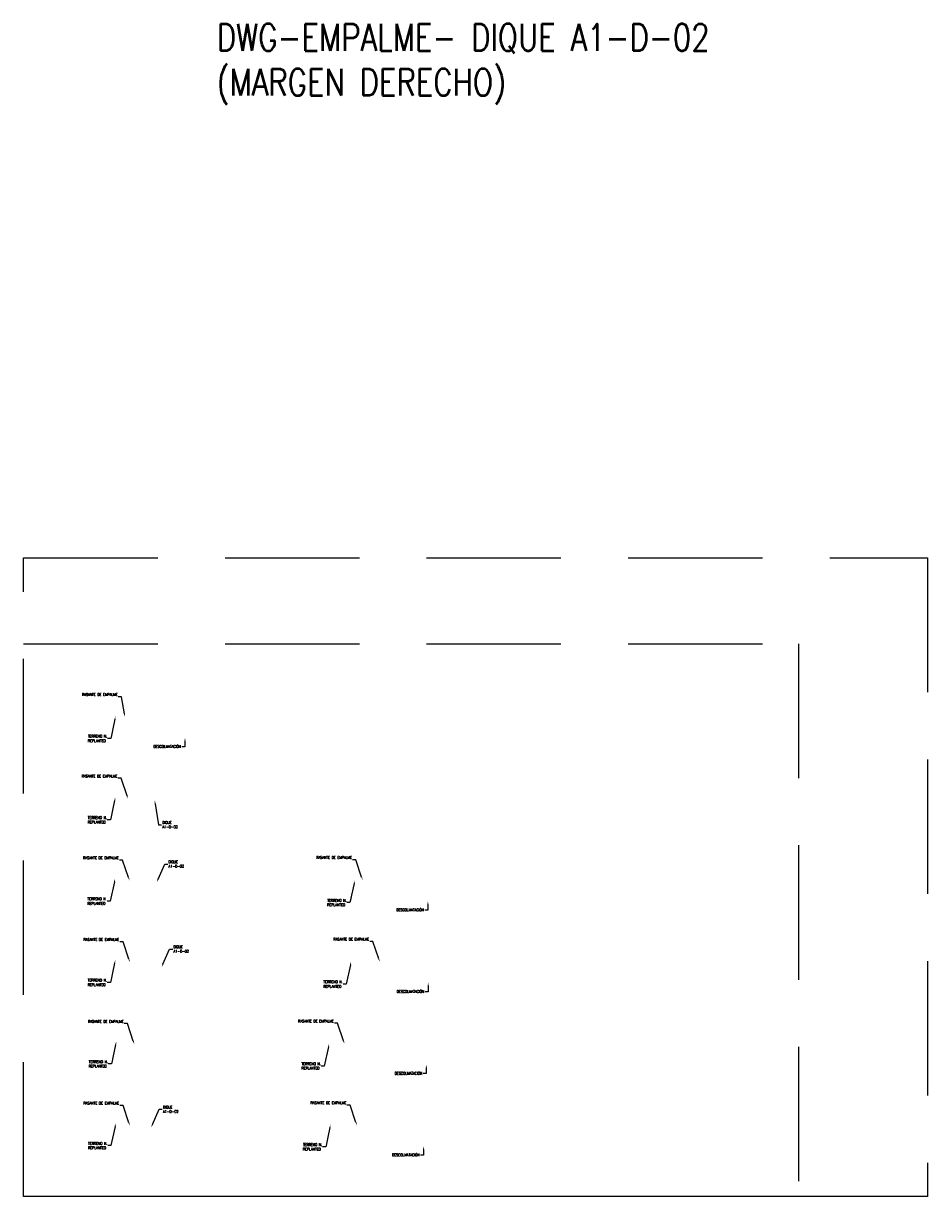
# Model space of a CAD drawing. Header units: metres. Extents: x 768989 to 770741, y 8991369 to 8992399.
# Tile 55 of 55: x 770573 to 770741, y 8991369 to 8991587. Entities that reach past the tile are written whole.
import ezdxf
from ezdxf import colors
from ezdxf.entities.mleader import LeaderData, LeaderLine
from ezdxf.math import Vec2, Vec3

# ---------------------------------------------------------------- set-up
doc = ezdxf.new("R2010")
doc.units = ezdxf.units.M
doc.linetypes.add('DASHED2', pattern=[0.375, 0.25, -0.125])
doc.layers.add('AIR.A3_NOTAS', color=7, linetype='Continuous')
doc.styles.add('AIR-Simplex.(0.80)', font='simplex.shx', dxfattribs={"width": 0.8})

msp = doc.modelspace()

# ---------------------------------------------------------------- linework, layer by layer
at = {"layer": 'Defpoints', "color": 250, "linetype": 'DASHED2', "ltscale": 100}
for points in [[(770572.857, 8991487.778), (770741.057, 8991487.778), (770741.057, 8991368.978), (770572.857, 8991368.978)], [(770572.857, 8991471.814), (770717.057, 8991471.814), (770717.057, 8991368.978), (770572.857, 8991368.978)]]:
    msp.add_lwpolyline(points, close=True, dxfattribs=at)

# ---------------------------------------------------------------- texts
at = {"layer": 'AIR.A3_NOTAS', "insert": (770608.808, 8991587.101), "char_height": 5, "attachment_point": 1, "style": 'AIR-Simplex.(0.80)'}
msp.add_mtext_dynamic_manual_height_columns('DWG-EMPALME- DIQUE A1-D-02 (MARGEN DERECHO)', width=119.18279, gutter_width=6, heights=[0], dxfattribs=at)

# ---------------------------------------------------------------- next in the draw order: leaders
ml = msp.add_multileader_mtext('Standard')
ml.set_content('\\A1;{\\C256;RASANTE DE EMPALME}', color=7, style='AIR-Simplex.(0.80)')
ml.set_leader_properties(color=256, linetype='Continuous', lineweight=-1)
ml.build(insert=Vec2(0, 0))
ml.multileader.update_dxf_attribs({"text_left_attachment_type": 2, "text_right_attachment_type": 2, "dogleg_length": 2.5, "arrow_head_size": 0.6, "scale": 2})
ctx = ml.context
ctx.base_point, ctx.scale, ctx.char_height, ctx.arrow_head_size, ctx.landing_gap_size, ctx.plane_origin = Vec3(770586.492, 8991461.936), 2, 0.5, 0.6, 0.125, Vec3(770569.453, 8991456.158)
ctx.left_attachment, ctx.right_attachment, ctx.text_align_type = 2, 2, 2
notes = []
notes.append((ctx, [(1, (1, 1, 0), (770591.081, 8991461.936), (-1, 0), 0.586, [(0, [(770591.761, 8991458.169)], 0, [])])]))
ctx.mtext.insert, ctx.mtext.width, ctx.mtext.alignment, ctx.mtext.flow_direction = Vec3(770590.37, 8991462.602), 3.75738, 3, 5
ctx.mtext.has_bg_fill, ctx.mtext.bg_color, ctx.mtext.bg_scale_factor, ctx.mtext.bg_transparency, ctx.mtext.use_window_bg_color = 1, -1027028792, 1.5, 0, 1
ml = msp.add_multileader_mtext('Standard')
ml.set_content('\\A1;{\\C256;DESCOLMATACIÓN}', color=7, style='AIR-Simplex.(0.80)')
ml.set_leader_properties(color=256, linetype='Continuous', lineweight=-1)
ml.build(insert=Vec2(0, 0))
ml.multileader.update_dxf_attribs({"text_left_attachment_type": 2, "text_right_attachment_type": 2, "dogleg_length": 2.5, "arrow_head_size": 0.6, "scale": 2})
ctx = ml.context
ctx.base_point, ctx.scale, ctx.char_height, ctx.arrow_head_size, ctx.landing_gap_size, ctx.plane_origin = Vec3(770596.91, 8991452.64), 2, 0.5, 0.6, 0.125, Vec3(770589.941, 8991452.59)
ctx.left_attachment, ctx.right_attachment = 2, 2
notes.append((ctx, [(1, (1, 1, 0), (770602.908, 8991452.64), (-1, 0), 0.586, [(0, [(770602.909, 8991454.324)], 0, [])])]))
ctx.mtext.insert, ctx.mtext.width, ctx.mtext.flow_direction = Vec3(770597.035, 8991452.938), 2.67167, 5
ctx.mtext.has_bg_fill, ctx.mtext.bg_color, ctx.mtext.bg_scale_factor, ctx.mtext.bg_transparency, ctx.mtext.use_window_bg_color = 1, -1027028792, 1.5, 0, 1
ml = msp.add_multileader_mtext('Standard')
ml.set_content('\\A1;{\\C256;RASANTE DE EMPALME}', color=7, style='AIR-Simplex.(0.80)')
ml.set_leader_properties(color=256, linetype='Continuous', lineweight=-1)
ml.build(insert=Vec2(0, 0))
ml.multileader.update_dxf_attribs({"text_left_attachment_type": 2, "text_right_attachment_type": 2, "dogleg_length": 2.5, "arrow_head_size": 0.6, "scale": 2})
ctx = ml.context
ctx.base_point, ctx.scale, ctx.char_height, ctx.arrow_head_size, ctx.landing_gap_size, ctx.plane_origin = Vec3(770586.437, 8991446.774), 2, 0.5, 0.6, 0.125, Vec3(770575.83, 8991444.189)
ctx.left_attachment, ctx.right_attachment, ctx.text_align_type = 2, 2, 2
notes.append((ctx, [(1, (1, 1, 0), (770591.026, 8991446.774), (-1, 0), 0.586, [(0, [(770592.315, 8991442.959)], 0, [])])]))
ctx.mtext.insert, ctx.mtext.width, ctx.mtext.alignment, ctx.mtext.flow_direction = Vec3(770590.315, 8991447.441), 3.75738, 3, 5
ctx.mtext.has_bg_fill, ctx.mtext.bg_color, ctx.mtext.bg_scale_factor, ctx.mtext.bg_transparency, ctx.mtext.use_window_bg_color = 1, -1027028792, 1.5, 0, 1
ml = msp.add_multileader_mtext('Standard')
ml.set_content('\\A1;{\\C256;DIQUE \\P\\pxql;A1-D-02}', color=7, style='AIR-Simplex.(0.80)')
ml.set_leader_properties(color=256, linetype='Continuous', lineweight=-1)
ml.build(insert=Vec2(0, 0))
ml.multileader.update_dxf_attribs({"text_left_attachment_type": 2, "text_right_attachment_type": 2, "dogleg_length": 2.5, "arrow_head_size": 0.6, "scale": 2})
ctx = ml.context
ctx.base_point, ctx.scale, ctx.char_height, ctx.arrow_head_size, ctx.landing_gap_size, ctx.plane_origin = Vec3(770598.558, 8991438.139), 2, 0.5, 0.6, 0.125, Vec3(770590.478, 8991439.084)
ctx.left_attachment, ctx.right_attachment = 2, 2
notes.append((ctx, [(0, (1, 1, 0), (770597.971, 8991438.139), (1, 0), 0.586, [(0, [(770597.295, 8991442.607)], 0, [])])]))
ctx.mtext.insert, ctx.mtext.width, ctx.mtext.flow_direction = Vec3(770598.683, 8991438.806), 2.67167, 5
ctx.mtext.has_bg_fill, ctx.mtext.bg_color, ctx.mtext.bg_scale_factor, ctx.mtext.bg_transparency, ctx.mtext.use_window_bg_color = 1, -1027028792, 1.5, 0, 1
ml = msp.add_multileader_mtext('Standard')
ml.set_content('\\A1;{\\C256;RASANTE DE EMPALME}', color=7, style='AIR-Simplex.(0.80)')
ml.set_leader_properties(color=256, linetype='Continuous', lineweight=-1)
ml.build(insert=Vec2(0, 0))
ml.multileader.update_dxf_attribs({"text_left_attachment_type": 2, "text_right_attachment_type": 2, "dogleg_length": 2.5, "arrow_head_size": 0.6, "scale": 2})
ctx = ml.context
ctx.base_point, ctx.scale, ctx.char_height, ctx.arrow_head_size, ctx.landing_gap_size, ctx.plane_origin = Vec3(770586.723, 8991431.564), 2, 0.5, 0.6, 0.125, Vec3(770576.116, 8991428.979)
ctx.left_attachment, ctx.right_attachment, ctx.text_align_type = 2, 2, 2
notes.append((ctx, [(1, (1, 1, 0), (770591.312, 8991431.564), (-1, 0), 0.586, [(0, [(770592.601, 8991427.749)], 0, [])])]))
ctx.mtext.insert, ctx.mtext.width, ctx.mtext.alignment, ctx.mtext.flow_direction = Vec3(770590.601, 8991432.231), 3.75738, 3, 5
ctx.mtext.has_bg_fill, ctx.mtext.bg_color, ctx.mtext.bg_scale_factor, ctx.mtext.bg_transparency, ctx.mtext.use_window_bg_color = 1, -1027028792, 1.5, 0, 1
ml = msp.add_multileader_mtext('Standard')
ml.set_content('\\A1;{\\C256;RASANTE DE EMPALME}', color=7, style='AIR-Simplex.(0.80)')
ml.set_leader_properties(color=256, linetype='Continuous', lineweight=-1)
ml.build(insert=Vec2(0, 0))
ml.multileader.update_dxf_attribs({"text_left_attachment_type": 2, "text_right_attachment_type": 2, "dogleg_length": 2.5, "arrow_head_size": 0.6, "scale": 2})
ctx = ml.context
ctx.base_point, ctx.scale, ctx.char_height, ctx.arrow_head_size, ctx.landing_gap_size, ctx.plane_origin = Vec3(770630.083, 8991431.63), 2, 0.5, 0.6, 0.125, Vec3(770619.476, 8991429.045)
ctx.left_attachment, ctx.right_attachment, ctx.text_align_type = 2, 2, 2
notes.append((ctx, [(1, (1, 1, 0), (770634.671, 8991431.63), (-1, 0), 0.586, [(0, [(770635.961, 8991427.814)], 0, [])])]))
ctx.mtext.insert, ctx.mtext.width, ctx.mtext.alignment, ctx.mtext.flow_direction = Vec3(770633.96, 8991432.296), 3.75738, 3, 5
ctx.mtext.has_bg_fill, ctx.mtext.bg_color, ctx.mtext.bg_scale_factor, ctx.mtext.bg_transparency, ctx.mtext.use_window_bg_color = 1, -1027028792, 1.5, 0, 1
ml = msp.add_multileader_mtext('Standard')
ml.set_content('\\A1;{\\C256;DIQUE \\P\\pxql;A1-D-02}', color=7, style='AIR-Simplex.(0.80)')
ml.set_leader_properties(color=256, linetype='Continuous', lineweight=-1)
ml.build(insert=Vec2(0, 0))
ml.multileader.update_dxf_attribs({"text_left_attachment_type": 2, "text_right_attachment_type": 2, "dogleg_length": 2.5, "arrow_head_size": 0.6, "scale": 2})
ctx = ml.context
ctx.base_point, ctx.scale, ctx.char_height, ctx.arrow_head_size, ctx.landing_gap_size, ctx.plane_origin = Vec3(770599.725, 8991430.821), 2, 0.5, 0.6, 0.125, Vec3(770582.081, 8991425.151)
ctx.left_attachment, ctx.right_attachment = 2, 2
notes.append((ctx, [(0, (1, 1, 0), (770599.138, 8991430.821), (1, 0), 0.586, [(0, [(770597.658, 8991427.438)], 0, [])])]))
ctx.mtext.insert, ctx.mtext.width, ctx.mtext.flow_direction = Vec3(770599.85, 8991431.488), 2.67167, 5
ctx.mtext.has_bg_fill, ctx.mtext.bg_color, ctx.mtext.bg_scale_factor, ctx.mtext.bg_transparency, ctx.mtext.use_window_bg_color = 1, -1027028792, 1.5, 0, 1
ml = msp.add_multileader_mtext('Standard')
ml.set_content('\\A1;{\\C256;DESCOLMATACIÓN}', color=7, style='AIR-Simplex.(0.80)')
ml.set_leader_properties(color=256, linetype='Continuous', lineweight=-1)
ml.build(insert=Vec2(0, 0))
ml.multileader.update_dxf_attribs({"text_left_attachment_type": 2, "text_right_attachment_type": 2, "dogleg_length": 2.5, "arrow_head_size": 0.6, "scale": 2})
ctx = ml.context
ctx.base_point, ctx.scale, ctx.char_height, ctx.arrow_head_size, ctx.landing_gap_size, ctx.plane_origin = Vec3(770642.107, 8991422.244), 2, 0.5, 0.6, 0.125, Vec3(770635.137, 8991422.194)
ctx.left_attachment, ctx.right_attachment = 2, 2
notes.append((ctx, [(1, (1, 1, 0), (770648.105, 8991422.244), (-1, 0), 0.586, [(0, [(770648.105, 8991423.928)], 0, [])])]))
ctx.mtext.insert, ctx.mtext.width, ctx.mtext.flow_direction = Vec3(770642.232, 8991422.542), 2.67167, 5
ctx.mtext.has_bg_fill, ctx.mtext.bg_color, ctx.mtext.bg_scale_factor, ctx.mtext.bg_transparency, ctx.mtext.use_window_bg_color = 1, -1027028792, 1.5, 0, 1
ml = msp.add_multileader_mtext('Standard')
ml.set_content('\\A1;{\\C256;RASANTE DE EMPALME}', color=7, style='AIR-Simplex.(0.80)')
ml.set_leader_properties(color=256, linetype='Continuous', lineweight=-1)
ml.build(insert=Vec2(0, 0))
ml.multileader.update_dxf_attribs({"text_left_attachment_type": 2, "text_right_attachment_type": 2, "dogleg_length": 2.5, "arrow_head_size": 0.6, "scale": 2})
ctx = ml.context
ctx.base_point, ctx.scale, ctx.char_height, ctx.arrow_head_size, ctx.landing_gap_size, ctx.plane_origin = Vec3(770586.79, 8991416.354), 2, 0.5, 0.6, 0.125, Vec3(770576.183, 8991413.769)
ctx.left_attachment, ctx.right_attachment, ctx.text_align_type = 2, 2, 2
notes.append((ctx, [(1, (1, 1, 0), (770591.378, 8991416.354), (-1, 0), 0.586, [(0, [(770592.668, 8991412.539)], 0, [])])]))
ctx.mtext.insert, ctx.mtext.width, ctx.mtext.alignment, ctx.mtext.flow_direction = Vec3(770590.667, 8991417.02), 3.75738, 3, 5
ctx.mtext.has_bg_fill, ctx.mtext.bg_color, ctx.mtext.bg_scale_factor, ctx.mtext.bg_transparency, ctx.mtext.use_window_bg_color = 1, -1027028792, 1.5, 0, 1
ml = msp.add_multileader_mtext('Standard')
ml.set_content('\\A1;{\\C256;RASANTE DE EMPALME}', color=7, style='AIR-Simplex.(0.80)')
ml.set_leader_properties(color=256, linetype='Continuous', lineweight=-1)
ml.build(insert=Vec2(0, 0))
ml.multileader.update_dxf_attribs({"text_left_attachment_type": 2, "text_right_attachment_type": 2, "dogleg_length": 2.5, "arrow_head_size": 0.6, "scale": 2})
ctx = ml.context
ctx.base_point, ctx.scale, ctx.char_height, ctx.arrow_head_size, ctx.landing_gap_size, ctx.plane_origin = Vec3(770633.28, 8991416.414), 2, 0.5, 0.6, 0.125, Vec3(770622.673, 8991413.829)
ctx.left_attachment, ctx.right_attachment, ctx.text_align_type = 2, 2, 2
notes.append((ctx, [(1, (1, 1, 0), (770637.868, 8991416.414), (-1, 0), 0.586, [(0, [(770639.158, 8991412.599)], 0, [])])]))
ctx.mtext.insert, ctx.mtext.width, ctx.mtext.alignment, ctx.mtext.flow_direction = Vec3(770637.157, 8991417.081), 3.75738, 3, 5
ctx.mtext.has_bg_fill, ctx.mtext.bg_color, ctx.mtext.bg_scale_factor, ctx.mtext.bg_transparency, ctx.mtext.use_window_bg_color = 1, -1027028792, 1.5, 0, 1
ml = msp.add_multileader_mtext('Standard')
ml.set_content('\\A1;{\\C256;DIQUE \\P\\pxql;A1-D-02}', color=7, style='AIR-Simplex.(0.80)')
ml.set_leader_properties(color=256, linetype='Continuous', lineweight=-1)
ml.build(insert=Vec2(0, 0))
ml.multileader.update_dxf_attribs({"text_left_attachment_type": 2, "text_right_attachment_type": 2, "dogleg_length": 2.5, "arrow_head_size": 0.6, "scale": 2})
ctx = ml.context
ctx.base_point, ctx.scale, ctx.char_height, ctx.arrow_head_size, ctx.landing_gap_size, ctx.plane_origin = Vec3(770600.637, 8991415.013), 2, 0.5, 0.6, 0.125, Vec3(770582.993, 8991409.343)
ctx.left_attachment, ctx.right_attachment = 2, 2
notes.append((ctx, [(0, (1, 1, 0), (770600.051, 8991415.013), (1, 0), 0.586, [(0, [(770598.57, 8991411.63)], 0, [])])]))
ctx.mtext.insert, ctx.mtext.width, ctx.mtext.flow_direction = Vec3(770600.762, 8991415.68), 2.67167, 5
ctx.mtext.has_bg_fill, ctx.mtext.bg_color, ctx.mtext.bg_scale_factor, ctx.mtext.bg_transparency, ctx.mtext.use_window_bg_color = 1, -1027028792, 1.5, 0, 1
ml = msp.add_multileader_mtext('Standard')
ml.set_content('\\A1;{\\C256;DESCOLMATACIÓN}', color=7, style='AIR-Simplex.(0.80)')
ml.set_leader_properties(color=256, linetype='Continuous', lineweight=-1)
ml.build(insert=Vec2(0, 0))
ml.multileader.update_dxf_attribs({"text_left_attachment_type": 2, "text_right_attachment_type": 2, "dogleg_length": 2.5, "arrow_head_size": 0.6, "scale": 2})
ctx = ml.context
ctx.base_point, ctx.scale, ctx.char_height, ctx.arrow_head_size, ctx.landing_gap_size, ctx.plane_origin = Vec3(770642.154, 8991407.062), 2, 0.5, 0.6, 0.125, Vec3(770635.184, 8991407.012)
ctx.left_attachment, ctx.right_attachment = 2, 2
notes.append((ctx, [(1, (1, 1, 0), (770648.152, 8991407.062), (-1, 0), 0.586, [(0, [(770648.152, 8991408.746)], 0, [])])]))
ctx.mtext.insert, ctx.mtext.width, ctx.mtext.flow_direction = Vec3(770642.279, 8991407.36), 2.67167, 5
ctx.mtext.has_bg_fill, ctx.mtext.bg_color, ctx.mtext.bg_scale_factor, ctx.mtext.bg_transparency, ctx.mtext.use_window_bg_color = 1, -1027028792, 1.5, 0, 1
ml = msp.add_multileader_mtext('Standard')
ml.set_content('\\A1;{\\C256;RASANTE DE EMPALME}', color=7, style='AIR-Simplex.(0.80)')
ml.set_leader_properties(color=256, linetype='Continuous', lineweight=-1)
ml.build(insert=Vec2(0, 0))
ml.multileader.update_dxf_attribs({"text_left_attachment_type": 2, "text_right_attachment_type": 2, "dogleg_length": 2.5, "arrow_head_size": 0.6, "scale": 2})
ctx = ml.context
ctx.base_point, ctx.scale, ctx.char_height, ctx.arrow_head_size, ctx.landing_gap_size, ctx.plane_origin = Vec3(770587.608, 8991401.144), 2, 0.5, 0.6, 0.125, Vec3(770577.001, 8991398.559)
ctx.left_attachment, ctx.right_attachment, ctx.text_align_type = 2, 2, 2
notes.append((ctx, [(1, (1, 1, 0), (770592.197, 8991401.144), (-1, 0), 0.586, [(0, [(770593.486, 8991397.329)], 0, [])])]))
ctx.mtext.insert, ctx.mtext.width, ctx.mtext.alignment, ctx.mtext.flow_direction = Vec3(770591.485, 8991401.81), 3.75738, 3, 5
ctx.mtext.has_bg_fill, ctx.mtext.bg_color, ctx.mtext.bg_scale_factor, ctx.mtext.bg_transparency, ctx.mtext.use_window_bg_color = 1, -1027028792, 1.5, 0, 1
ml = msp.add_multileader_mtext('Standard')
ml.set_content('\\A1;{\\C256;RASANTE DE EMPALME}', color=7, style='AIR-Simplex.(0.80)')
ml.set_leader_properties(color=256, linetype='Continuous', lineweight=-1)
ml.build(insert=Vec2(0, 0))
ml.multileader.update_dxf_attribs({"text_left_attachment_type": 2, "text_right_attachment_type": 2, "dogleg_length": 2.5, "arrow_head_size": 0.6, "scale": 2})
ctx = ml.context
ctx.base_point, ctx.scale, ctx.char_height, ctx.arrow_head_size, ctx.landing_gap_size, ctx.plane_origin = Vec3(770626.709, 8991401.204), 2, 0.5, 0.6, 0.125, Vec3(770616.102, 8991398.619)
ctx.left_attachment, ctx.right_attachment, ctx.text_align_type = 2, 2, 2
notes.append((ctx, [(1, (1, 1, 0), (770631.298, 8991401.204), (-1, 0), 0.586, [(0, [(770632.587, 8991397.389)], 0, [])])]))
ctx.mtext.insert, ctx.mtext.width, ctx.mtext.alignment, ctx.mtext.flow_direction = Vec3(770630.587, 8991401.871), 3.75738, 3, 5
ctx.mtext.has_bg_fill, ctx.mtext.bg_color, ctx.mtext.bg_scale_factor, ctx.mtext.bg_transparency, ctx.mtext.use_window_bg_color = 1, -1027028792, 1.5, 0, 1
ml = msp.add_multileader_mtext('Standard')
ml.set_content('\\A1;{\\C256;DESCOLMATACIÓN}', color=7, style='AIR-Simplex.(0.80)')
ml.set_leader_properties(color=256, linetype='Continuous', lineweight=-1)
ml.build(insert=Vec2(0, 0))
ml.multileader.update_dxf_attribs({"text_left_attachment_type": 2, "text_right_attachment_type": 2, "dogleg_length": 2.5, "arrow_head_size": 0.6, "scale": 2})
ctx = ml.context
ctx.base_point, ctx.scale, ctx.char_height, ctx.arrow_head_size, ctx.landing_gap_size, ctx.plane_origin = Vec3(770641.804, 8991391.847), 2, 0.5, 0.6, 0.125, Vec3(770634.834, 8991391.796)
ctx.left_attachment, ctx.right_attachment = 2, 2
notes.append((ctx, [(1, (1, 1, 0), (770647.802, 8991391.847), (-1, 0), 0.586, [(0, [(770647.802, 8991393.531)], 0, [])])]))
ctx.mtext.insert, ctx.mtext.width, ctx.mtext.flow_direction = Vec3(770641.929, 8991392.144), 2.67167, 5
ctx.mtext.has_bg_fill, ctx.mtext.bg_color, ctx.mtext.bg_scale_factor, ctx.mtext.bg_transparency, ctx.mtext.use_window_bg_color = 1, -1027028792, 1.5, 0, 1
ml = msp.add_multileader_mtext('Standard')
ml.set_content('\\A1;{\\C256;DIQUE \\P\\pxql;A1-D-02}', color=7, style='AIR-Simplex.(0.80)')
ml.set_leader_properties(color=256, linetype='Continuous', lineweight=-1)
ml.build(insert=Vec2(0, 0))
ml.multileader.update_dxf_attribs({"text_left_attachment_type": 2, "text_right_attachment_type": 2, "dogleg_length": 2.5, "arrow_head_size": 0.6, "scale": 2})
ctx = ml.context
ctx.base_point, ctx.scale, ctx.char_height, ctx.arrow_head_size, ctx.landing_gap_size, ctx.plane_origin = Vec3(770598.686, 8991385.201), 2, 0.5, 0.6, 0.125, Vec3(770581.042, 8991379.53)
ctx.left_attachment, ctx.right_attachment = 2, 2
notes.append((ctx, [(0, (1, 1, 0), (770598.1, 8991385.201), (1, 0), 0.586, [(0, [(770596.619, 8991381.817)], 0, [])])]))
ctx.mtext.insert, ctx.mtext.width, ctx.mtext.flow_direction = Vec3(770598.811, 8991385.867), 2.67167, 5
ctx.mtext.has_bg_fill, ctx.mtext.bg_color, ctx.mtext.bg_scale_factor, ctx.mtext.bg_transparency, ctx.mtext.use_window_bg_color = 1, -1027028792, 1.5, 0, 1
ml = msp.add_multileader_mtext('Standard')
ml.set_content('\\A1;{\\C256;RASANTE DE EMPALME}', color=7, style='AIR-Simplex.(0.80)')
ml.set_leader_properties(color=256, linetype='Continuous', lineweight=-1)
ml.build(insert=Vec2(0, 0))
ml.multileader.update_dxf_attribs({"text_left_attachment_type": 2, "text_right_attachment_type": 2, "dogleg_length": 2.5, "arrow_head_size": 0.6, "scale": 2})
ctx = ml.context
ctx.base_point, ctx.scale, ctx.char_height, ctx.arrow_head_size, ctx.landing_gap_size, ctx.plane_origin = Vec3(770629.025, 8991385.994), 2, 0.5, 0.6, 0.125, Vec3(770618.418, 8991383.409)
ctx.left_attachment, ctx.right_attachment, ctx.text_align_type = 2, 2, 2
notes.append((ctx, [(1, (1, 1, 0), (770633.613, 8991385.994), (-1, 0), 0.586, [(0, [(770634.903, 8991382.179)], 0, [])])]))
ctx.mtext.insert, ctx.mtext.width, ctx.mtext.alignment, ctx.mtext.flow_direction = Vec3(770632.902, 8991386.661), 3.75738, 3, 5
ctx.mtext.has_bg_fill, ctx.mtext.bg_color, ctx.mtext.bg_scale_factor, ctx.mtext.bg_transparency, ctx.mtext.use_window_bg_color = 1, -1027028792, 1.5, 0, 1
ml = msp.add_multileader_mtext('Standard')
ml.set_content('\\A1;{\\C256;TERRENO N.\\PREPLANTEO}', color=7, style='AIR-Simplex.(0.80)')
ml.set_leader_properties(color=256, linetype='Continuous', lineweight=-1)
ml.build(insert=Vec2(0, 0))
ml.multileader.update_dxf_attribs({"text_left_attachment_type": 2, "text_right_attachment_type": 2, "dogleg_length": 2.5, "arrow_head_size": 0.6, "scale": 2})
ctx = ml.context
ctx.base_point, ctx.scale, ctx.char_height, ctx.arrow_head_size, ctx.landing_gap_size, ctx.plane_origin = Vec3(770584.755, 8991378.455), 2, 0.5, 0.6, 0.125, Vec3(770577.483, 8991382.481)
ctx.left_attachment, ctx.right_attachment = 2, 2
notes.append((ctx, [(1, (1, 1, 0), (770589.115, 8991378.455), (-1, 0), 0.586, [(0, [(770590.018, 8991382.621)], 0, [])])]))
ctx.mtext.insert, ctx.mtext.width, ctx.mtext.defined_height, ctx.mtext.flow_direction = Vec3(770584.88, 8991379.121), 3.76112, 1.408, 5
ctx.mtext.has_bg_fill, ctx.mtext.bg_color, ctx.mtext.bg_scale_factor, ctx.mtext.bg_transparency, ctx.mtext.use_window_bg_color = 1, -1027028792, 1.5, 0, 1
ml = msp.add_multileader_mtext('Standard')
ml.set_content('\\A1;{\\C256;DESCOLMATACIÓN}', color=7, style='AIR-Simplex.(0.80)')
ml.set_leader_properties(color=256, linetype='Continuous', lineweight=-1)
ml.build(insert=Vec2(0, 0))
ml.multileader.update_dxf_attribs({"text_left_attachment_type": 2, "text_right_attachment_type": 2, "dogleg_length": 2.5, "arrow_head_size": 0.6, "scale": 2})
ctx = ml.context
ctx.base_point, ctx.scale, ctx.char_height, ctx.arrow_head_size, ctx.landing_gap_size, ctx.plane_origin = Vec3(770641.297, 8991376.659), 2, 0.5, 0.6, 0.125, Vec3(770634.327, 8991376.609)
ctx.left_attachment, ctx.right_attachment = 2, 2
notes.append((ctx, [(1, (1, 1, 0), (770647.295, 8991376.659), (-1, 0), 0.586, [(0, [(770647.296, 8991378.343)], 0, [])])]))
ctx.mtext.insert, ctx.mtext.width, ctx.mtext.flow_direction = Vec3(770641.422, 8991376.957), 2.67167, 5
ctx.mtext.has_bg_fill, ctx.mtext.bg_color, ctx.mtext.bg_scale_factor, ctx.mtext.bg_transparency, ctx.mtext.use_window_bg_color = 1, -1027028792, 1.5, 0, 1
for ctx, leaders in notes:
    for number, flags, end, landing, length, lines in leaders:
        leader = LeaderData()
        leader.index, (leader.has_last_leader_line, leader.has_dogleg_vector, leader.attachment_direction) = number, flags
        leader.last_leader_point, leader.dogleg_vector, leader.dogleg_length = Vec3(end), Vec3(landing), length
        for number, points, colour, breaks in lines:
            line = LeaderLine()
            line.index, line.vertices, line.color, line.breaks = number, Vec3.list(points), colors.encode_raw_color(colour), breaks
            leader.lines.append(line)
        ctx.leaders.append(leader)

# ---------------------------------------------------------------- next in the draw order: leaders
ml = msp.add_multileader_mtext('Standard')
ml.set_content('\\A1;{\\C256;TERRENO N.\\PREPLANTEO}', color=7, style='AIR-Simplex.(0.80)')
ml.set_leader_properties(color=256, linetype='Continuous', lineweight=-1)
ml.build(insert=Vec2(0, 0))
ml.multileader.update_dxf_attribs({"text_left_attachment_type": 2, "text_right_attachment_type": 2, "dogleg_length": 2.5, "arrow_head_size": 0.6, "scale": 2})
ctx = ml.context
ctx.base_point, ctx.scale, ctx.char_height, ctx.arrow_head_size, ctx.landing_gap_size, ctx.plane_origin = Vec3(770584.724, 8991454.189), 2, 0.5, 0.6, 0.125, Vec3(770577.452, 8991458.215)
ctx.left_attachment, ctx.right_attachment = 2, 2
notes = []
notes.append((ctx, [(1, (1, 1, 0), (770589.084, 8991454.189), (-1, 0), 0.586, [(0, [(770589.987, 8991458.355)], 0, [])])]))
ctx.mtext.insert, ctx.mtext.width, ctx.mtext.defined_height, ctx.mtext.flow_direction = Vec3(770584.849, 8991454.856), 3.76112, 1.408, 5
ctx.mtext.has_bg_fill, ctx.mtext.bg_color, ctx.mtext.bg_scale_factor, ctx.mtext.bg_transparency, ctx.mtext.use_window_bg_color = 1, -1027028792, 1.5, 0, 1
ml = msp.add_multileader_mtext('Standard')
ml.set_content('\\A1;{\\C256;TERRENO N.\\PREPLANTEO}', color=7, style='AIR-Simplex.(0.80)')
ml.set_leader_properties(color=256, linetype='Continuous', lineweight=-1)
ml.build(insert=Vec2(0, 0))
ml.multileader.update_dxf_attribs({"text_left_attachment_type": 2, "text_right_attachment_type": 2, "dogleg_length": 2.5, "arrow_head_size": 0.6, "scale": 2})
ctx = ml.context
ctx.base_point, ctx.scale, ctx.char_height, ctx.arrow_head_size, ctx.landing_gap_size, ctx.plane_origin = Vec3(770584.68, 8991439.037), 2, 0.5, 0.6, 0.125, Vec3(770577.408, 8991443.063)
ctx.left_attachment, ctx.right_attachment = 2, 2
notes.append((ctx, [(1, (1, 1, 0), (770589.04, 8991439.037), (-1, 0), 0.586, [(0, [(770589.943, 8991443.203)], 0, [])])]))
ctx.mtext.insert, ctx.mtext.width, ctx.mtext.defined_height, ctx.mtext.flow_direction = Vec3(770584.805, 8991439.704), 3.76112, 1.408, 5
ctx.mtext.has_bg_fill, ctx.mtext.bg_color, ctx.mtext.bg_scale_factor, ctx.mtext.bg_transparency, ctx.mtext.use_window_bg_color = 1, -1027028792, 1.5, 0, 1
ml = msp.add_multileader_mtext('Standard')
ml.set_content('\\A1;{\\C256;TERRENO N.\\PREPLANTEO}', color=7, style='AIR-Simplex.(0.80)')
ml.set_leader_properties(color=256, linetype='Continuous', lineweight=-1)
ml.build(insert=Vec2(0, 0))
ml.multileader.update_dxf_attribs({"text_left_attachment_type": 2, "text_right_attachment_type": 2, "dogleg_length": 2.5, "arrow_head_size": 0.6, "scale": 2})
ctx = ml.context
ctx.base_point, ctx.scale, ctx.char_height, ctx.arrow_head_size, ctx.landing_gap_size, ctx.plane_origin = Vec3(770584.631, 8991423.915), 2, 0.5, 0.6, 0.125, Vec3(770577.359, 8991427.942)
ctx.left_attachment, ctx.right_attachment = 2, 2
notes.append((ctx, [(1, (1, 1, 0), (770588.991, 8991423.915), (-1, 0), 0.586, [(0, [(770589.894, 8991428.081)], 0, [])])]))
ctx.mtext.insert, ctx.mtext.width, ctx.mtext.defined_height, ctx.mtext.flow_direction = Vec3(770584.756, 8991424.582), 3.76112, 1.408, 5
ctx.mtext.has_bg_fill, ctx.mtext.bg_color, ctx.mtext.bg_scale_factor, ctx.mtext.bg_transparency, ctx.mtext.use_window_bg_color = 1, -1027028792, 1.5, 0, 1
ml = msp.add_multileader_mtext('Standard')
ml.set_content('\\A1;{\\C256;TERRENO N.\\PREPLANTEO}', color=7, style='AIR-Simplex.(0.80)')
ml.set_leader_properties(color=256, linetype='Continuous', lineweight=-1)
ml.build(insert=Vec2(0, 0))
ml.multileader.update_dxf_attribs({"text_left_attachment_type": 2, "text_right_attachment_type": 2, "dogleg_length": 2.5, "arrow_head_size": 0.6, "scale": 2})
ctx = ml.context
ctx.base_point, ctx.scale, ctx.char_height, ctx.arrow_head_size, ctx.landing_gap_size, ctx.plane_origin = Vec3(770629.247, 8991423.656), 2, 0.5, 0.6, 0.125, Vec3(770621.975, 8991427.682)
ctx.left_attachment, ctx.right_attachment = 2, 2
notes.append((ctx, [(1, (1, 1, 0), (770633.607, 8991423.656), (-1, 0), 0.586, [(0, [(770634.51, 8991427.822)], 0, [])])]))
ctx.mtext.insert, ctx.mtext.width, ctx.mtext.defined_height, ctx.mtext.flow_direction = Vec3(770629.372, 8991424.323), 3.76112, 1.408, 5
ctx.mtext.has_bg_fill, ctx.mtext.bg_color, ctx.mtext.bg_scale_factor, ctx.mtext.bg_transparency, ctx.mtext.use_window_bg_color = 1, -1027028792, 1.5, 0, 1
ml = msp.add_multileader_mtext('Standard')
ml.set_content('\\A1;{\\C256;TERRENO N.\\PREPLANTEO}', color=7, style='AIR-Simplex.(0.80)')
ml.set_leader_properties(color=256, linetype='Continuous', lineweight=-1)
ml.build(insert=Vec2(0, 0))
ml.multileader.update_dxf_attribs({"text_left_attachment_type": 2, "text_right_attachment_type": 2, "dogleg_length": 2.5, "arrow_head_size": 0.6, "scale": 2})
ctx = ml.context
ctx.base_point, ctx.scale, ctx.char_height, ctx.arrow_head_size, ctx.landing_gap_size, ctx.plane_origin = Vec3(770584.677, 8991408.789), 2, 0.5, 0.6, 0.125, Vec3(770577.405, 8991412.816)
ctx.left_attachment, ctx.right_attachment = 2, 2
notes.append((ctx, [(1, (1, 1, 0), (770589.037, 8991408.789), (-1, 0), 0.586, [(0, [(770589.94, 8991412.955)], 0, [])])]))
ctx.mtext.insert, ctx.mtext.width, ctx.mtext.defined_height, ctx.mtext.flow_direction = Vec3(770584.802, 8991409.456), 3.76112, 1.408, 5
ctx.mtext.has_bg_fill, ctx.mtext.bg_color, ctx.mtext.bg_scale_factor, ctx.mtext.bg_transparency, ctx.mtext.use_window_bg_color = 1, -1027028792, 1.5, 0, 1
ml = msp.add_multileader_mtext('Standard')
ml.set_content('\\A1;{\\C256;TERRENO N.\\PREPLANTEO}', color=7, style='AIR-Simplex.(0.80)')
ml.set_leader_properties(color=256, linetype='Continuous', lineweight=-1)
ml.build(insert=Vec2(0, 0))
ml.multileader.update_dxf_attribs({"text_left_attachment_type": 2, "text_right_attachment_type": 2, "dogleg_length": 2.5, "arrow_head_size": 0.6, "scale": 2})
ctx = ml.context
ctx.base_point, ctx.scale, ctx.char_height, ctx.arrow_head_size, ctx.landing_gap_size, ctx.plane_origin = Vec3(770628.541, 8991408.492), 2, 0.5, 0.6, 0.125, Vec3(770621.269, 8991412.518)
ctx.left_attachment, ctx.right_attachment = 2, 2
notes.append((ctx, [(1, (1, 1, 0), (770632.901, 8991408.492), (-1, 0), 0.586, [(0, [(770633.804, 8991412.658)], 0, [])])]))
ctx.mtext.insert, ctx.mtext.width, ctx.mtext.defined_height, ctx.mtext.flow_direction = Vec3(770628.666, 8991409.159), 3.76112, 1.408, 5
ctx.mtext.has_bg_fill, ctx.mtext.bg_color, ctx.mtext.bg_scale_factor, ctx.mtext.bg_transparency, ctx.mtext.use_window_bg_color = 1, -1027028792, 1.5, 0, 1
ml = msp.add_multileader_mtext('Standard')
ml.set_content('\\A1;{\\C256;TERRENO N.\\PREPLANTEO}', color=7, style='AIR-Simplex.(0.80)')
ml.set_leader_properties(color=256, linetype='Continuous', lineweight=-1)
ml.build(insert=Vec2(0, 0))
ml.multileader.update_dxf_attribs({"text_left_attachment_type": 2, "text_right_attachment_type": 2, "dogleg_length": 2.5, "arrow_head_size": 0.6, "scale": 2})
ctx = ml.context
ctx.base_point, ctx.scale, ctx.char_height, ctx.arrow_head_size, ctx.landing_gap_size, ctx.plane_origin = Vec3(770584.866, 8991393.639), 2, 0.5, 0.6, 0.125, Vec3(770577.594, 8991397.665)
ctx.left_attachment, ctx.right_attachment = 2, 2
notes.append((ctx, [(1, (1, 1, 0), (770589.226, 8991393.639), (-1, 0), 0.586, [(0, [(770590.128, 8991397.804)], 0, [])])]))
ctx.mtext.insert, ctx.mtext.width, ctx.mtext.defined_height, ctx.mtext.flow_direction = Vec3(770584.991, 8991394.305), 3.76112, 1.408, 5
ctx.mtext.has_bg_fill, ctx.mtext.bg_color, ctx.mtext.bg_scale_factor, ctx.mtext.bg_transparency, ctx.mtext.use_window_bg_color = 1, -1027028792, 1.5, 0, 1
ml = msp.add_multileader_mtext('Standard')
ml.set_content('\\A1;{\\C256;TERRENO N.\\PREPLANTEO}', color=7, style='AIR-Simplex.(0.80)')
ml.set_leader_properties(color=256, linetype='Continuous', lineweight=-1)
ml.build(insert=Vec2(0, 0))
ml.multileader.update_dxf_attribs({"text_left_attachment_type": 2, "text_right_attachment_type": 2, "dogleg_length": 2.5, "arrow_head_size": 0.6, "scale": 2})
ctx = ml.context
ctx.base_point, ctx.scale, ctx.char_height, ctx.arrow_head_size, ctx.landing_gap_size, ctx.plane_origin = Vec3(770624.469, 8991393.253), 2, 0.5, 0.6, 0.125, Vec3(770617.197, 8991397.28)
ctx.left_attachment, ctx.right_attachment = 2, 2
notes.append((ctx, [(1, (1, 1, 0), (770628.829, 8991393.253), (-1, 0), 0.586, [(0, [(770629.732, 8991397.419)], 0, [])])]))
ctx.mtext.insert, ctx.mtext.width, ctx.mtext.defined_height, ctx.mtext.flow_direction = Vec3(770624.594, 8991393.92), 3.76112, 1.408, 5
ctx.mtext.has_bg_fill, ctx.mtext.bg_color, ctx.mtext.bg_scale_factor, ctx.mtext.bg_transparency, ctx.mtext.use_window_bg_color = 1, -1027028792, 1.5, 0, 1
ml = msp.add_multileader_mtext('Standard')
ml.set_content('\\A1;{\\C256;RASANTE DE EMPALME}', color=7, style='AIR-Simplex.(0.80)')
ml.set_leader_properties(color=256, linetype='Continuous', lineweight=-1)
ml.build(insert=Vec2(0, 0))
ml.multileader.update_dxf_attribs({"text_left_attachment_type": 2, "text_right_attachment_type": 2, "dogleg_length": 2.5, "arrow_head_size": 0.6, "scale": 2})
ctx = ml.context
ctx.base_point, ctx.scale, ctx.char_height, ctx.arrow_head_size, ctx.landing_gap_size, ctx.plane_origin = Vec3(770586.79, 8991385.934), 2, 0.5, 0.6, 0.125, Vec3(770576.183, 8991383.349)
ctx.left_attachment, ctx.right_attachment, ctx.text_align_type = 2, 2, 2
notes.append((ctx, [(1, (1, 1, 0), (770591.378, 8991385.934), (-1, 0), 0.586, [(0, [(770592.668, 8991382.118)], 0, [])])]))
ctx.mtext.insert, ctx.mtext.width, ctx.mtext.alignment, ctx.mtext.flow_direction = Vec3(770590.667, 8991386.6), 3.75738, 3, 5
ctx.mtext.has_bg_fill, ctx.mtext.bg_color, ctx.mtext.bg_scale_factor, ctx.mtext.bg_transparency, ctx.mtext.use_window_bg_color = 1, -1027028792, 1.5, 0, 1
ml = msp.add_multileader_mtext('Standard')
ml.set_content('\\A1;{\\C256;TERRENO N.\\PREPLANTEO}', color=7, style='AIR-Simplex.(0.80)')
ml.set_leader_properties(color=256, linetype='Continuous', lineweight=-1)
ml.build(insert=Vec2(0, 0))
ml.multileader.update_dxf_attribs({"text_left_attachment_type": 2, "text_right_attachment_type": 2, "dogleg_length": 2.5, "arrow_head_size": 0.6, "scale": 2})
ctx = ml.context
ctx.base_point, ctx.scale, ctx.char_height, ctx.arrow_head_size, ctx.landing_gap_size, ctx.plane_origin = Vec3(770624.724, 8991378.21), 2, 0.5, 0.6, 0.125, Vec3(770617.452, 8991382.237)
ctx.left_attachment, ctx.right_attachment = 2, 2
notes.append((ctx, [(1, (1, 1, 0), (770629.084, 8991378.21), (-1, 0), 0.586, [(0, [(770629.987, 8991382.376)], 0, [])])]))
ctx.mtext.insert, ctx.mtext.width, ctx.mtext.defined_height, ctx.mtext.flow_direction = Vec3(770624.849, 8991378.877), 3.76112, 1.408, 5
ctx.mtext.has_bg_fill, ctx.mtext.bg_color, ctx.mtext.bg_scale_factor, ctx.mtext.bg_transparency, ctx.mtext.use_window_bg_color = 1, -1027028792, 1.5, 0, 1
for ctx, leaders in notes:
    for number, flags, end, landing, length, lines in leaders:
        leader = LeaderData()
        leader.index, (leader.has_last_leader_line, leader.has_dogleg_vector, leader.attachment_direction) = number, flags
        leader.last_leader_point, leader.dogleg_vector, leader.dogleg_length = Vec3(end), Vec3(landing), length
        for number, points, colour, breaks in lines:
            line = LeaderLine()
            line.index, line.vertices, line.color, line.breaks = number, Vec3.list(points), colors.encode_raw_color(colour), breaks
            leader.lines.append(line)
        ctx.leaders.append(leader)

doc.saveas('drawing.dxf')
